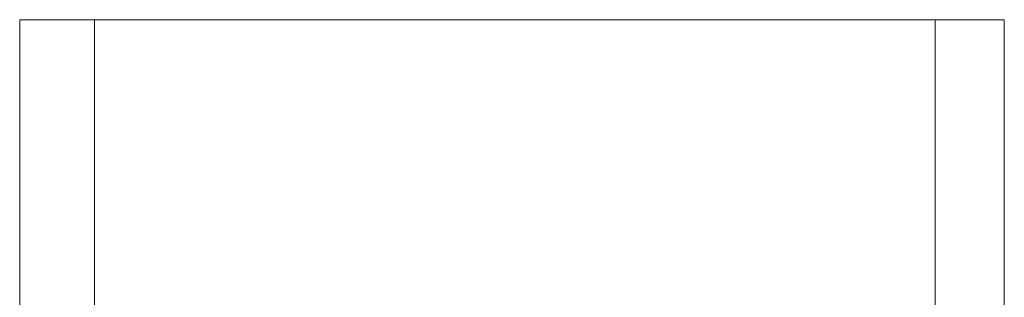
# Model space of a CAD drawing. Header units: inches. Extents: x 201967 to 338763, y -32705 to 30884.
# Tile 233 of 236: x 333666 to 333837, y 16244 to 16292. Entities that reach past the tile are written whole.
import ezdxf

# ---------------------------------------------------------------- set-up
doc = ezdxf.new("R2010")
doc.units = ezdxf.units.IN
doc.header["$MEASUREMENT"] = 0
doc.layers.add('00_kreskowanie', color=1, linetype='Continuous', lineweight=5, true_color=0xff0000)
doc.layers.add('30 WIDOK 1 005', color=5, linetype='Continuous', lineweight=5)

# ---------------------------------------------------------------- blocks, each defined once
blk = doc.blocks.new('1 przekrój B Jagielońska')
at = {"layer": '00_kreskowanie', "color": 3}
for p, q in [((-138.6, 799.87), (-2109, 799.87)), ((-138.6, 641), (-138.6, 799.87)), ((-138.6, 786.87), (-2109, 786.87)), ((-188.6, 641), (-138.6, 641)), ((-138.6, 629), (-138.6, 641)), ((-188.6, 629), (-138.6, 629))]:
    blk.add_line(p, q, dxfattribs=at)

msp = doc.modelspace()

# ---------------------------------------------------------------- block references
at = {"layer": '30 WIDOK 1 005', "rotation": 90}
msp.add_blockref('1 przekrój B Jagielońska', (334466.36, 16430.65), dxfattribs=at)

doc.saveas('drawing.dxf')
